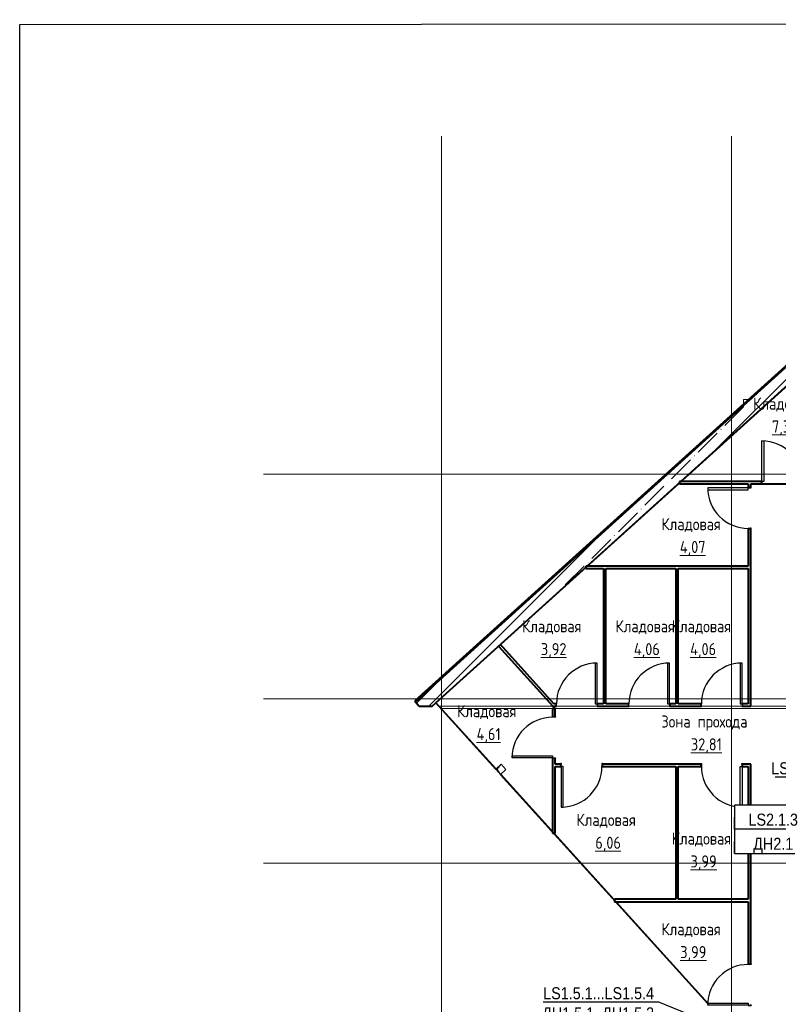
# Model space of a CAD drawing. Header units: millimetres. Extents: x -290 to 116110, y -2975 to 80225.
# Tile 69 of 247: x -290 to 15411, y 59837 to 80225. Entities that reach past the tile are written whole.
import ezdxf
from ezdxf import colors
from ezdxf.entities.mleader import LeaderData, LeaderLine
from ezdxf.enums import TextEntityAlignment as Align
from ezdxf.math import Vec2, Vec3

# ---------------------------------------------------------------- set-up
doc = ezdxf.new("R2018")
doc.units = ezdxf.units.MM
doc.set_wipeout_variables(frame=1)
for name, pattern in [('ADSK_Линия сетки', [25, 20, -2.5, 0, -2.5]), ('ADSK_Невидимые', [5, 3, -2]), ('ADSK_Штриховая_ш3 п1_5', [4.5, 3, -1.5]), ('Штрих_3_1_5_', [4.5, 3, -1.5])]:
    doc.linetypes.add(name, pattern=pattern)
doc.layers.add('_Разделитель помещений_', color=4, linetype='ADSK_Штриховая_ш3 п1_5', lineweight=40, true_color=0x00ffff)
doc.layers.add('UNPLOTTED', color=2, linetype='Continuous', plot=False)
for name, color, linetype, lineweight in [('Двери', 7, 'Continuous', 18), ('Каркас_Импост', 7, 'Continuous', 30), ('КИП_выноска', 6, 'Continuous', 25), ('Марки помещений', 7, 'Continuous', 20), ('Монтажный зазор', 7, 'Continuous', 30), ('Оборудование', 7, 'Continuous', 18), ('Оси', 7, 'Continuous', 9), ('Панель', 7, 'Continuous', 30), ('Перекрытия', 7, 'Continuous', 18), ('Стены разрез', 7, 'Continuous', 40), ('Стены штриховка', 7, 'Continuous', 40), ('Фундамент несущей конструкции', 7, 'Continuous', 18), ('Элементы узлов', 7, 'Continuous', 18)]:
    doc.layers.add(name, color=color, linetype=linetype, lineweight=lineweight)
doc.styles.add('Arial', font='arial.ttf', dxfattribs={"width": 0.85, "height": 350})
doc.styles.add('GOST 2.304', font='simplex.shx', dxfattribs={"width": 0.65, "oblique": 15})
doc.styles.add('GOST Common', font='GOST_Common.ttf', dxfattribs={"width": 0.9, "height": 250})
doc.styles.get("Standard").update_dxf_attribs({"font": 'arial.ttf'})

# ---------------------------------------------------------------- blocks, each defined once
blk = doc.blocks.new('101_Дверь_Однопольная - _ПЧ_800х2000_Кладовая_Пр-4171002-B2_-11_400__На лист секция 4_-11_400')
at = {"layer": 'Каркас_Импост', "color": 253, "true_color": 0xaaaaaa}
for p, q in [((-430, 25), (-420, 25)), ((-430, -35), (-430, 25)), ((-420, 25), (-420, -15)), ((420, 25), (430, 25)), ((420, -15), (420, 25)), ((430, 25), (430, -35)), ((-419, -35), (-430, -35)), ((-420, -15), (-419, -15)), ((-419, -15), (-419, -35)), ((419, -15), (420, -15)), ((419, -35), (419, -15)), ((430, -35), (419, -35))]:
    blk.add_line(p, q, dxfattribs=at)
at = {"layer": 'Монтажный зазор', "color": 253, "true_color": 0xaaaaaa}
for p, q in [((-431, 25), (-430, 25)), ((-431, -35), (-431, 25)), ((-430, 25), (-430, -35)), ((430, -35), (430, 25)), ((430, 25), (431, 25)), ((431, 25), (431, -35)), ((-430, -35), (-431, -35)), ((431, -35), (430, -35))]:
    blk.add_line(p, q, dxfattribs=at)
at = {"layer": 'Панель', "color": 253, "true_color": 0xaaaaaa}
for p, q in [((-420, 865), (-380, 865)), ((-420, 25), (-420, 865)), ((-380, 865), (-380, 25)), ((-380, 25), (-420, 25))]:
    blk.add_line(p, q, dxfattribs=at)
blk.add_arc((-420, 25), 840, 0, 90, dxfattribs=at)
blk = doc.blocks.new('101_Дверь_Однопольная - _ПЧ_800х2000_Кладовая_Л-4171007-B2_-11_400__На лист секция 4_-11_400')
at = {"layer": 'Каркас_Импост', "color": 253, "true_color": 0xaaaaaa}
for p, q in [((-420, 25), (-430, 25)), ((-430, 25), (-430, -35)), ((-420, -15), (-420, 25)), ((430, 25), (420, 25)), ((420, 25), (420, -15)), ((430, -35), (430, 25)), ((-430, -35), (-419, -35)), ((-419, -15), (-420, -15)), ((-419, -35), (-419, -15)), ((420, -15), (419, -15)), ((419, -15), (419, -35)), ((419, -35), (430, -35))]:
    blk.add_line(p, q, dxfattribs=at)
at = {"layer": 'Монтажный зазор', "color": 253, "true_color": 0xaaaaaa}
for p, q in [((-430, 25), (-431, 25)), ((-431, 25), (-431, -35)), ((-430, -35), (-430, 25)), ((431, 25), (430, 25)), ((430, 25), (430, -35)), ((431, -35), (431, 25)), ((-431, -35), (-430, -35)), ((430, -35), (431, -35))]:
    blk.add_line(p, q, dxfattribs=at)
at = {"layer": 'Панель', "color": 253, "true_color": 0xaaaaaa}
for p, q in [((420, 865), (380, 865)), ((380, 865), (380, 25)), ((420, 25), (420, 865)), ((380, 25), (420, 25))]:
    blk.add_line(p, q, dxfattribs=at)
blk.add_arc((420, 25), 840, 90, 180, dxfattribs=at)
blk = doc.blocks.new('A_MEQ_OpeningShaft-Rectangular - ВК-2726932-B2_-11_400__На лист секция 4_-11_400')
at = {"layer": 'Элементы узлов', "linetype": 'ADSK_Невидимые', "true_color": 0xe2e2e2}
blk.add_hatch(color=254, dxfattribs=at).paths.add_polyline_path([(0, -150), (21, -21), (143, 0), (0, 0), (0, -122)])
at = {"layer": 'Элементы узлов', "color": 253, "true_color": 0xaaaaaa}
for p, q in [((150, 0), (21, -21)), ((150, -150), (150, 0)), ((150, 0), (0, 0)), ((0, 0), (0, -150)), ((21, -21), (0, -150)), ((0, -150), (21, -21)), ((0, -150), (150, -150)), ((0, -150), (150, -150)), ((21, -21), (150, 0)), ((150, 0), (150, -150))]:
    blk.add_line(p, q, dxfattribs=at)
blk = doc.blocks.new('135_SLK_GD_AR_rvt-1-B2_-11_400__На лист секция 4_-11_400')
at = {"layer": '_Разделитель помещений_', "color": 131, "linetype": 'Штрих_3_1_5_', "true_color": 0xaaffff}
blk.add_line((-13120529, -9228350), (-13119691, -9228350), dxfattribs=at)
at = {"layer": 'Перекрытия', "color": 253, "true_color": 0xaaaaaa}
for p, q in [((-13127277, -9232880), (-13127276, -9232882)), ((-13127211, -9232950), (-13124856, -9232950)), ((-13124779, -9232950), (-13123941, -9232950)), ((-13123279, -9232950), (-13122441, -9232950)), ((-13121779, -9232950), (-13120941, -9232950)), ((-13120760, -9232950), (-13119560, -9232950)), ((-13124860, -9233000), (-13127166, -9233000)), ((-13119560, -9233000), (-13124810, -9233000))]:
    blk.add_line(p, q, dxfattribs=at)
at = {"layer": 'Стены разрез', "color": 253, "true_color": 0xaaaaaa}
for p, q in [((-13117881, -9224390), (-13127277, -9232880)), ((-13127274, -9232880), (-13117878, -9224390)), ((-13120541, -9228300), (-13122236, -9228300)), ((-13122236, -9228300), (-13122236, -9228350)), ((-13122236, -9228350), (-13120810, -9228350)), ((-13120810, -9228350), (-13120810, -9228419)), ((-13120760, -9228350), (-13120541, -9228350)), ((-13120760, -9228419), (-13120760, -9228350)), ((-13120810, -9229281), (-13120810, -9230050)), ((-13120760, -9232950), (-13120760, -9229281)), ((-13120810, -9230050), (-13124173, -9230050)), ((-13124173, -9230050), (-13124173, -9230100)), ((-13124173, -9230100), (-13123810, -9230100)), ((-13123810, -9230100), (-13123810, -9232900)), ((-13123760, -9230100), (-13122310, -9230100)), ((-13123760, -9232900), (-13123760, -9230100)), ((-13122310, -9230100), (-13122310, -9232900)), ((-13122260, -9230100), (-13120810, -9230100)), ((-13122260, -9232900), (-13122260, -9230100)), ((-13120810, -9230100), (-13120810, -9232900)), ((-13125942, -9231674), (-13125979, -9231707)), ((-13125979, -9231707), (-13124856, -9232950)), ((-13124834, -9232900), (-13125942, -9231674)), ((-13127277, -9232880), (-13127276, -9232882)), ((-13127276, -9232882), (-13126037, -9234253)), ((-13126035, -9234251), (-13127274, -9232880)), ((-13124856, -9232950), (-13124791, -9232950)), ((-13124791, -9232900), (-13124834, -9232900)), ((-13123810, -9232900), (-13123929, -9232900)), ((-13123929, -9232950), (-13123291, -9232950)), ((-13123291, -9232900), (-13123760, -9232900)), ((-13122310, -9232900), (-13122429, -9232900)), ((-13122429, -9232950), (-13121791, -9232950)), ((-13121791, -9232900), (-13122260, -9232900)), ((-13120810, -9232900), (-13120929, -9232900)), ((-13120929, -9232950), (-13120810, -9232950)), ((-13120810, -9232950), (-13120760, -9232950)), ((-13124860, -9233000), (-13124860, -9233169)), ((-13124810, -9233000), (-13124860, -9233000)), ((-13124810, -9233169), (-13124810, -9233000)), ((-13124860, -9234031), (-13124860, -9235583)), ((-13124810, -9234150), (-13124810, -9234031)), ((-13124691, -9234150), (-13124810, -9234150)), ((-13121791, -9234150), (-13123829, -9234150)), ((-13120810, -9234150), (-13120929, -9234150)), ((-13120760, -9234150), (-13120810, -9234150)), ((-13120760, -9238289), (-13120760, -9234150)), ((-13125936, -9234364), (-13121650, -9239109)), ((-13121650, -9239106), (-13125935, -9234363)), ((-13124810, -9234200), (-13124691, -9234200)), ((-13124810, -9235583), (-13124810, -9234200)), ((-13123829, -9234200), (-13122310, -9234200)), ((-13122310, -9234200), (-13122310, -9236950)), ((-13122260, -9234200), (-13121791, -9234200)), ((-13122260, -9236950), (-13122260, -9234200)), ((-13120929, -9234200), (-13120810, -9234200)), ((-13120810, -9234200), (-13120810, -9236950)), ((-13124860, -9235583), (-13124810, -9235583)), ((-13122310, -9236950), (-13123577, -9236950)), ((-13123577, -9236950), (-13123577, -9237000)), ((-13123577, -9237000), (-13120810, -9237000)), ((-13120810, -9236950), (-13122260, -9236950)), ((-13120810, -9237000), (-13120810, -9238289))]:
    blk.add_line(p, q, dxfattribs=at)
at = {"layer": 'Двери', "color": 253, "lineweight": 18, "true_color": 0xaaaaaa}
for name, p in [('101_Дверь_Однопольная - _ПЧ_800х2000_Кладовая_Пр-4171002-B2_-11_400__На лист секция 4_-11_400', (-13120110, -9228325)), ('101_Дверь_Однопольная - _ПЧ_800х2000_Кладовая_Л-4171007-B2_-11_400__На лист секция 4_-11_400', (-13124360, -9232925)), ('101_Дверь_Однопольная - _ПЧ_800х2000_Кладовая_Л-4171007-B2_-11_400__На лист секция 4_-11_400', (-13122860, -9232925)), ('101_Дверь_Однопольная - _ПЧ_800х2000_Кладовая_Л-4171007-B2_-11_400__На лист секция 4_-11_400', (-13121360, -9232925))]:
    blk.add_blockref(name, p, dxfattribs=at)
for name, p, rotation in [('101_Дверь_Однопольная - _ПЧ_800х2000_Кладовая_Л-4171007-B2_-11_400__На лист секция 4_-11_400', (-13120785, -9228850), 89.99999999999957), ('101_Дверь_Однопольная - _ПЧ_800х2000_Кладовая_Пр-4171002-B2_-11_400__На лист секция 4_-11_400', (-13124835, -9233600), 89.99999999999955), ('101_Дверь_Однопольная - _ПЧ_800х2000_Кладовая_Л-4171007-B2_-11_400__На лист секция 4_-11_400', (-13124260, -9234175), 180), ('101_Дверь_Однопольная - _ПЧ_800х2000_Кладовая_Пр-4171002-B2_-11_400__На лист секция 4_-11_400', (-13121360, -9234175), 180), ('101_Дверь_Однопольная - _ПЧ_800х2000_Кладовая_Пр-4171002-B2_-11_400__На лист секция 4_-11_400', (-13120785, -9238720), 89.99999999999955)]:
    blk.add_blockref(name, p, dxfattribs=dict(at, rotation=rotation))
at = {"layer": 'Оборудование', "color": 253, "lineweight": 18, "true_color": 0xaaaaaa, "rotation": 42.10000000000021}
blk.add_blockref('A_MEQ_OpeningShaft-Rectangular - ВК-2726932-B2_-11_400__На лист секция 4_-11_400', (-13126037, -9234253), dxfattribs=at)
blk = doc.blocks.new('135_SLK_GD_KR_rvt-1-B2_-11_400__На лист секция 4_-11_400')
at = {"layer": 'Стены разрез', "lineweight": 9, "true_color": 0xaaaaaa}
h = blk.add_hatch(dxfattribs=at)
h.set_pattern_fill('FP_12', color=253, style=0, pattern_type=2)
h.set_pattern_definition([(45, (0, 0), (-314.308964, 314.308964), []), (45, (314.3, 0), (-314.308964, 314.308964), [555.625, -111.125, 3.353, -107.772])])
h.paths.add_polyline_path([(-13127355, -9232950), (-13117541, -9224082), (-13117997, -9224090), (-13127701, -9232859), (-13127619, -9232950)])
at = {"layer": 'Стены разрез', "color": 253, "true_color": 0xaaaaaa}
for p, q in [((-13118005, -9224071), (-13127715, -9232844)), ((-13117997, -9224090), (-13127701, -9232859)), ((-13127701, -9232859), (-13117997, -9224090)), ((-13127355, -9232950), (-13117879, -9224388)), ((-13127715, -9232844), (-13127701, -9232859)), ((-13127701, -9232859), (-13127619, -9232950)), ((-13127619, -9232950), (-13127355, -9232950))]:
    blk.add_line(p, q, dxfattribs=at)
at = {"layer": 'Стены штриховка', "color": 253, "true_color": 0xaaaaaa}
for p, q in [((-13118001, -9224080), (-13127708, -9232852)), ((-13117999, -9224084), (-13127705, -9232855)), ((-13117998, -9224088), (-13127703, -9232858))]:
    blk.add_line(p, q, dxfattribs=at)
at = {"layer": 'Фундамент несущей конструкции', "color": 253, "true_color": 0xaaaaaa}
for p, q in [((-13120804, -9226600), (-13120910, -9226600)), ((-13120910, -9226600), (-13120910, -9226695))]:
    blk.add_line(p, q, dxfattribs=at)
blk = doc.blocks.new('A$Cc005853f')
at = {"layer": 'Оси', "color": 253, "linetype": 'ADSK_Линия сетки', "true_color": 0xaaaaaa}
for p, q in [((6353.1, 2607.6), (6353.1, 76889.4)), ((12353.1, 2607.6), (12353.1, 76889.7)), ((96019.7, 69889.4), (2670, 69889.4)), ((96019.7, 65239.4), (2670.3, 65239.4)), ((96019.7, 61839.4), (2670.5, 61839.4))]:
    blk.add_line(p, q, dxfattribs=at)
at = {"lineweight": 5}
for name in ['135_SLK_GD_KR_rvt-1-B2_-11_400__На лист секция 4_-11_400', '135_SLK_GD_AR_rvt-1-B2_-11_400__На лист секция 4_-11_400']:
    blk.add_blockref(name, (13133512.8, 9298039.8), dxfattribs=at)
at = {"layer": 'Марки помещений', "lineweight": 9, "char_height": 250, "attachment_point": 1, "style": 'GOST Common'}
for s, insert, width in [('Кладовая', (12803.7, 71477.3), 1623.417), ('\\L7,32', (13193.4, 71004.1), 678.228), ('Кладовая', (10904.7, 68982.4), 1623.417), ('\\L4,07', (11285.9, 68509.2), 699.873), ('Кладовая', (8020.7, 66867.6), 1623.417), ('Кладовая', (9954.3, 66867.6), 1623.417), ('Кладовая', (11118.6, 66867.6), 1623.417), ('\\L3,92', (8410.4, 66394.4), 678.228), ('\\L4,06', (10335.4, 66394.4), 699.873), ('\\L4,06', (11499.7, 66394.4), 699.873), ('Кладовая', (6675.2, 65109.3), 1623.417), ('Зона', (10904.7, 64895.4), 815.316), ('прохода', (11654.8, 64895.4), 1385.316), ('\\L4,61', (7079.8, 64636.1), 642.152), ('\\L32,81', (11514.9, 64422.2), 815.316), ('Кладовая', (9146.4, 62858.7), 1623.417), ('\\L6,06', (9536.1, 62385.5), 678.228), ('Кладовая', (11118.6, 62471.8), 1623.417), ('\\L3,99', (11508.3, 61998.6), 678.228), ('Кладовая', (10904.7, 60594.6), 1623.417), ('\\L3,99', (11294.4, 60121.4), 678.228)]:
    blk.add_mtext(s, dxfattribs=dict(at, insert=insert, width=width))
blk = doc.blocks.new('*U331')
at = {"layer": 'UNPLOTTED'}
blk.add_lwpolyline([(0, 832), (0, 0), (-1164, 0), (-1164, 831)], close=True, dxfattribs=at)
blk = doc.blocks.new('_None')
blk = doc.blocks.new('*U339')
at = {"color": 0, "linetype": 'Continuous', "lineweight": 30, "ltscale": 75, "width": 0.85, "flags": 104}
blk.add_attdef('ПРИМЕЧАНИЕ_1', text='', height=2.5, dxfattribs=at).set_placement((8, 3.61), align=Align.BOTTOM_CENTER)
at = {"color": 0, "lineweight": 30, "width": 0.85, "flags": 104}
blk.add_attdef('ПРИМЕЧАНИЕ_2', text='', height=2.5, dxfattribs=at).set_placement((8, -7.53), align=Align.BOTTOM_CENTER)
at = {"color": 0, "lineweight": 30, "style": 'GOST 2.304', "width": 0.85}
for tag, p in [('ИМЯ_КАБЕЛЯ_2', (8, -7.5)), ('ИМЯ_КАБЕЛЯ_3', (8, -12.5)), ('ИМЯ_КАБЕЛЯ_4', (8, -17.5)), ('ИМЯ_КАБЕЛЯ_5', (8, -22.5)), ('ИМЯ_КАБЕЛЯ_6', (8, -27.5)), ('ИМЯ_КАБЕЛЯ_7', (8, -32.5)), ('ИМЯ_КАБЕЛЯ_8', (8, -37.5)), ('ИМЯ_КАБЕЛЯ_9', (8, -42.5))]:
    blk.add_attdef(tag, text='', height=2.5, dxfattribs=at).set_placement(p, align=Align.BOTTOM_CENTER)
at = {"linetype": 'Continuous'}
blk.add_wipeout([(0, 2.5), (16, 2.5), (16, -2.5), (0, -2.5)], dxfattribs=at)
at = {"color": 0}
blk.add_line((0, -2.5), (0, 0), dxfattribs=at)
at = {"color": 0, "linetype": 'Continuous'}
blk.add_lwpolyline([(0, -2.5), (16, -2.5), (16, 2.5), (0, 2.5)], close=True, dxfattribs=at)
at = {"color": 0, "lineweight": 30, "style": 'GOST 2.304', "width": 0.85}
blk.add_attdef('ИМЯ_КАБЕЛЯ_1', text='', height=2.5, dxfattribs=at).set_placement((8, -2.5), align=Align.BOTTOM_CENTER)

msp = doc.modelspace()

# ---------------------------------------------------------------- block references
msp.add_blockref('A$Cc005853f', (2087, 922))

# ---------------------------------------------------------------- next in the draw order: block references
at = {"layer": 'UNPLOTTED', "xscale": 100, "yscale": 100, "zscale": 100}
msp.add_blockref('*U331', (116110, -2975), dxfattribs=at)

# ---------------------------------------------------------------- next in the draw order: block references
at = {"layer": 'КИП_выноска'}
ref = msp.add_blockref('*U339', (14506, 63710), dxfattribs=dict(at, xscale=100, yscale=100, zscale=100))
lines = msp.add_mtext('\\W0.8500;', dxfattribs={"layer": '0', "color": 0, "linetype": 'Continuous', "lineweight": 30, "ltscale": 75, "insert": (15306, 64071), "char_height": 2.5, "attachment_point": 1})
ref.add_attrib('ПРИМЕЧАНИЕ_1', '', (15306, 64071), dxfattribs={"flags": 104}).embed_mtext(lines)
ref.add_attrib('ИМЯ_КАБЕЛЯ_1', 'LS2.1.3', dxfattribs={"layer": '0', "color": 0, "lineweight": 30, "height": 250, "style": 'Arial', "width": 0.85}).set_placement((15306, 63460), align=Align.BOTTOM_CENTER)
lines = msp.add_mtext('\\W0.8500;', dxfattribs={"layer": '0', "color": 0, "lineweight": 30, "insert": (15306, 62957), "char_height": 2.5, "attachment_point": 1})
ref.add_attrib('ПРИМЕЧАНИЕ_2', '', (15306, 62957), dxfattribs={"flags": 104}).embed_mtext(lines)

# ---------------------------------------------------------------- next in the draw order: leaders
ml = msp.add_multileader_mtext('Standard', dxfattribs=at)
ml.set_content('LS1.5.1...LS1.5.4\\PДН1.5.1, ДН1.5.2', color=256, style='Arial')
ml.set_leader_properties(color=256, linetype='ByLayer', lineweight=-1)
ml.set_arrow_properties(name='NONE')
ml.build(insert=Vec2(0, 0))
ml.multileader.update_dxf_attribs({"has_dogleg": 0, "text_left_attachment_type": 6, "text_right_attachment_type": 6, "dogleg_length": 0.5, "arrow_head_size": 300})
ctx = ml.context
ctx.base_point, ctx.char_height, ctx.arrow_head_size, ctx.landing_gap_size, ctx.plane_origin = Vec3(10438, 59882), 250, 300, 100, Vec3(10284, 57382)
ctx.left_attachment, ctx.right_attachment, ctx.text_align_type = 6, 6, 2
notes = []
notes.append((ctx, [(1, (1, 1, 0), (12939, 59882), (-1, 0), 0.5, [(0, [(15189, 58964)], 0, [])])]))
ctx.mtext.insert, ctx.mtext.width, ctx.mtext.alignment, ctx.mtext.flow_direction = Vec3(12839, 60191), 3078.85, 3, 5
ctx.mtext.has_bg_fill, ctx.mtext.bg_color, ctx.mtext.bg_scale_factor, ctx.mtext.bg_transparency, ctx.mtext.use_window_bg_color = 1, -1027028792, 1.5, 0, 1
for ctx, leaders in notes:
    for number, flags, end, landing, length, lines in leaders:
        leader = LeaderData()
        leader.index, (leader.has_last_leader_line, leader.has_dogleg_vector, leader.attachment_direction) = number, flags
        leader.last_leader_point, leader.dogleg_vector, leader.dogleg_length = Vec3(end), Vec3(landing), length
        for number, points, colour, breaks in lines:
            line = LeaderLine()
            line.index, line.vertices, line.color, line.breaks = number, Vec3.list(points), colors.encode_raw_color(colour), breaks
            leader.lines.append(line)
        ctx.leaders.append(leader)

# ---------------------------------------------------------------- next in the draw order: block references
ref = msp.add_blockref('*U339', (14506, 63211), dxfattribs=dict(at, xscale=100, yscale=100, zscale=100))
lines = msp.add_mtext('\\W0.8500;', dxfattribs={"layer": '0', "color": 0, "linetype": 'Continuous', "lineweight": 30, "ltscale": 75, "insert": (15306, 63572), "char_height": 2.5, "attachment_point": 1})
ref.add_attrib('ПРИМЕЧАНИЕ_1', '', (15306, 63572), dxfattribs={"flags": 104}).embed_mtext(lines)
ref.add_attrib('ИМЯ_КАБЕЛЯ_1', 'ДН2.1', dxfattribs={"layer": '0', "color": 0, "lineweight": 30, "height": 250, "style": 'Arial', "width": 0.85}).set_placement((15306, 62961), align=Align.BOTTOM_CENTER)
lines = msp.add_mtext('\\W0.8500;', dxfattribs={"layer": '0', "color": 0, "lineweight": 30, "insert": (15306, 62458), "char_height": 2.5, "attachment_point": 1})
ref.add_attrib('ПРИМЕЧАНИЕ_2', '', (15306, 62458), dxfattribs={"flags": 104}).embed_mtext(lines)

# ---------------------------------------------------------------- next in the draw order: leaders
ml = msp.add_multileader_mtext('Standard', dxfattribs=at)
ml.set_content('LS2.1.1...LS2.1.3\\PДН2.1', color=256, style='Arial')
ml.set_leader_properties(color=256, linetype='ByLayer', lineweight=-1)
ml.set_arrow_properties(name='NONE')
ml.build(insert=Vec2(0, 0))
ml.multileader.update_dxf_attribs({"has_dogleg": 0, "text_left_attachment_type": 6, "text_right_attachment_type": 6, "dogleg_length": 0.5, "arrow_head_size": 300})
ctx = ml.context
ctx.base_point, ctx.char_height, ctx.arrow_head_size, ctx.landing_gap_size, ctx.plane_origin = Vec3(15200, 64541), 250, 300, 100, Vec3(20374, 61980)
ctx.left_attachment, ctx.right_attachment, ctx.text_align_type = 6, 6, 2
notes = []
notes.append((ctx, [(1, (1, 1, 0), (17659, 64541), (-1, 0), 0.5, [(0, [(19388, 63321)], 0, [])])]))
ctx.mtext.insert, ctx.mtext.width, ctx.mtext.alignment, ctx.mtext.flow_direction = Vec3(17559, 64849), 2365.86, 3, 5
ctx.mtext.has_bg_fill, ctx.mtext.bg_color, ctx.mtext.bg_scale_factor, ctx.mtext.bg_transparency, ctx.mtext.use_window_bg_color = 1, -1027028792, 1.5, 0, 1
for ctx, leaders in notes:
    for number, flags, end, landing, length, lines in leaders:
        leader = LeaderData()
        leader.index, (leader.has_last_leader_line, leader.has_dogleg_vector, leader.attachment_direction) = number, flags
        leader.last_leader_point, leader.dogleg_vector, leader.dogleg_length = Vec3(end), Vec3(landing), length
        for number, points, colour, breaks in lines:
            line = LeaderLine()
            line.index, line.vertices, line.color, line.breaks = number, Vec3.list(points), colors.encode_raw_color(colour), breaks
            leader.lines.append(line)
        ctx.leaders.append(leader)

doc.saveas('drawing.dxf')
